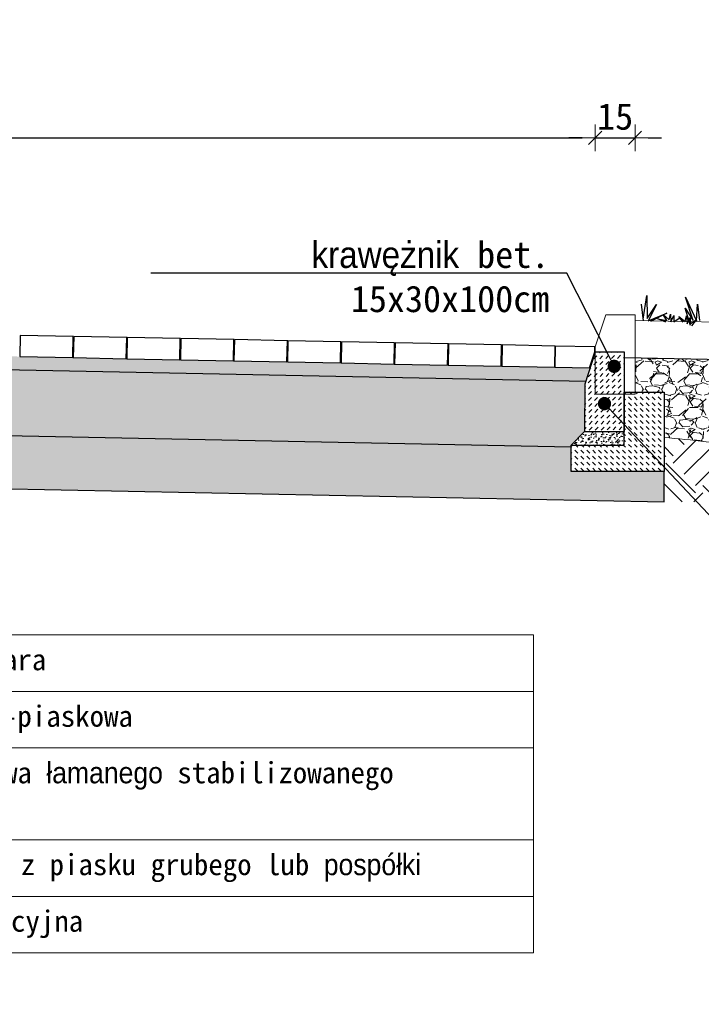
# Model space of a CAD drawing. Header units: millimetres. Extents: x 84 to 770, y 130 to 152.
# Tile 2 of 10: x 94.54 to 97.11, y 137.47 to 141.19. Entities that reach past the tile are written whole.
import ezdxf
from ezdxf import colors
from ezdxf.entities.mleader import LeaderData, LeaderLine
from ezdxf.math import Vec2, Vec3

# ---------------------------------------------------------------- set-up
doc = ezdxf.new("R2010")
doc.units = ezdxf.units.MM
for name, color, linetype, lineweight in [('_k_kreskowanie', 250, 'Continuous', 9), ('_k_widok', 7, 'Continuous', 20), ('DR_wym_strz', 1, 'Continuous', 9), ('kruszywo', 252, 'Continuous', 15), ('Nawierzchnia', 7, 'Continuous', 30), ('odsaczajaca', 40, 'Continuous', 15), ('podsypka', 30, 'Continuous', 15), ('trawka', 3, 'Continuous', 30), ('Wymiary', 7, 'Continuous', 9)]:
    doc.layers.add(name, color=color, linetype=linetype, lineweight=lineweight)
doc.styles.add('GENERATED_STYLE_1', font='MS Gothic.ttf')
doc.dimstyles.new('normalny', dxfattribs={"dimtxt": 0.1, "dimasz": 0.1, "dimexe": 0.125, "dimexo": 0.3, "dimgap": 0.03, "dimtad": 1, "dimzin": 1, "dimdsep": 46, "dimtxsty": 'GENERATED_STYLE_1', "dimblk": 'KRZYZYK', "dimcen": 0.15, "dimclrd": 1, "dimclre": 1, "dimazin": 0, "dimtfac": 1, "dimtmove": 0, "dimatfit": 3, "dimfxl": 1.25, "dimarcsym": 0})

# ---------------------------------------------------------------- blocks, each defined once
blk = doc.blocks.new('*T51')
at = {"layer": 'Defpoints', "color": 8, "linetype": 'ByBlock', "lineweight": 0, "transparency": 16777216}
for p, q in [((0, 0), (3.661042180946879, 0)), ((0, 0), (0, -1.199998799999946)), ((3.661042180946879, 0), (3.661042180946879, -1.199998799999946)), ((0, -1.199998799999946), (3.661042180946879, -1.199998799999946))]:
    blk.add_line(p, q, dxfattribs=at)
at = {"layer": 'Nawierzchnia', "color": 0, "linetype": 'ByBlock', "lineweight": 5, "transparency": 16777216}
for p, q in [((0.5468689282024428, 0), (0.5468689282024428, -1.199998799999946)), ((0, -0.2133331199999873), (3.661042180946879, -0.2133331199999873)), ((0, -0.4266662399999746), (3.661042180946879, -0.4266662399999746)), ((0, -0.7733325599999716), (3.661042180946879, -0.7733325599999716)), ((0, -0.9866656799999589), (3.661042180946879, -0.9866656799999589))]:
    blk.add_line(p, q, dxfattribs=at)
at = {"layer": 'Nawierzchnia', "color": 0, "transparency": 16777216, "char_height": 0.07999992, "style": 'GENERATED_STYLE_1'}
for s, insert, width, attachment_point in [('8cm', (0.4135357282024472, -0.05333328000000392), 0.2802025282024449, 3), ('kostka betonowa szara', (0.6802021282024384, -0.05333328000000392), 2.84750685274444, 1), ('podsypka cementowo-piaskowa', (0.6802021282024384, -0.2666663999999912), 2.84750685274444, 1), ('5cm', (0.4135357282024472, -0.2666663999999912), 0.2802025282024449, 3), ('25cm', (0.4135357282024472, -0.4799995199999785), 0.2802025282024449, 3), ('podbudowa z kruszywa łamanego stabilizowanego mechanicznie ', (0.6802021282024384, -0.4799995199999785), 2.84750685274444, 1), ('warstwa odsączająca z piasku grubego lub pospółki', (0.6802021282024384, -0.8266658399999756), 2.84750685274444, 1), ('20cm', (0.4135357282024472, -0.8266658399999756), 0.2802025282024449, 3), ('geowłówknina separacyjna', (0.6802021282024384, -1.039998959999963), 2.84750685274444, 1)]:
    blk.add_mtext(s, dxfattribs=dict(at, insert=insert, width=width, attachment_point=attachment_point))
blk = doc.blocks.new('_Dot')
at = {"color": 0, "linetype": 'ByBlock', "lineweight": -2}
blk.add_line((-0.5, 0), (-1, 0), dxfattribs=at)
at = {"color": 0, "linetype": 'ByBlock', "const_width": 0.5}
blk.add_lwpolyline([(-0.25, 0, 1), (0.25, 0, 1)], format="xyb", close=True, dxfattribs=at)
blk = doc.blocks.new('K')
at = {"lineweight": 15}
blk.add_line((-0.5, -0.5), (0.5, 0.5), dxfattribs=at)
at = {"layer": 'DR_wym_strz'}
for p, q in [((0, -1), (0, 1)), ((-1, 0), (1, 0))]:
    blk.add_line(p, q, dxfattribs=at)
blk = doc.blocks.new('KRZYZYK')
blk.add_blockref('K', (0, 0))
blk = doc.blocks.new('*D56')
at = {"layer": 'Defpoints', "color": 0, "transparency": 16777216}
for p in [(96.71402820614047, 140.7419335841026), (91.71393370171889, 140.0523194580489), (96.71402820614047, 139.9532430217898)]:
    blk.add_point(p, dxfattribs=at)
at = {"layer": 'Wymiary', "color": 1, "lineweight": -2, "transparency": 16777216}
blk.add_line((91.76393370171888, 140.7419335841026), (96.66402820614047, 140.7419335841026), dxfattribs=at)
at = {"layer": 'Wymiary', "color": 1, "lineweight": -2, "transparency": 16777216, "xscale": 0.05, "yscale": 0.05, "zscale": 0.05, "rotation": 180}
blk.add_blockref('KRZYZYK', (91.71393370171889, 140.7419335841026), dxfattribs=at)
at = {"layer": 'Wymiary', "color": 1, "lineweight": -2, "transparency": 16777216, "xscale": 0.05, "yscale": 0.05, "zscale": 0.05}
blk.add_blockref('KRZYZYK', (96.71402820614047, 140.7419335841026), dxfattribs=at)
at = {"layer": 'Wymiary', "color": 0, "transparency": 16777216, "insert": (94.21398095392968, 140.8219335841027), "char_height": 0.1, "attachment_point": 5, "style": 'GENERATED_STYLE_1'}
blk.add_mtext('500', dxfattribs=at)
blk = doc.blocks.new('*D57')
at = {"layer": 'Defpoints', "color": 0, "transparency": 16777216}
for p in [(96.86393370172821, 140.7419335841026), (96.71402820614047, 139.9532430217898), (96.86393370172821, 139.9241268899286)]:
    blk.add_point(p, dxfattribs=at)
at = {"layer": 'Wymiary', "color": 1, "lineweight": -2, "transparency": 16777216}
for p, q in [((96.66402820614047, 140.7419335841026), (96.61402820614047, 140.7419335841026)), ((96.71402820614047, 140.7419335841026), (96.86393370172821, 140.7419335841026)), ((96.91393370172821, 140.7419335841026), (96.96393370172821, 140.7419335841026))]:
    blk.add_line(p, q, dxfattribs=at)
at = {"layer": 'Wymiary', "color": 1, "lineweight": -2, "transparency": 16777216, "xscale": 0.05, "yscale": 0.05, "zscale": 0.05}
blk.add_blockref('KRZYZYK', (96.71402820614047, 140.7419335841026), dxfattribs=at)
at = {"layer": 'Wymiary', "color": 1, "lineweight": -2, "transparency": 16777216, "xscale": 0.05, "yscale": 0.05, "zscale": 0.05, "rotation": 180}
blk.add_blockref('KRZYZYK', (96.86393370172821, 140.7419335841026), dxfattribs=at)
at = {"layer": 'Wymiary', "color": 0, "transparency": 16777216, "insert": (96.78898095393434, 140.8219335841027), "char_height": 0.1, "attachment_point": 5, "style": 'GENERATED_STYLE_1'}
blk.add_mtext('15', dxfattribs=at)

msp = doc.modelspace()

# ---------------------------------------------------------------- hatches: boundary and pattern name
at = {"layer": '_k_kreskowanie'}
h = msp.add_hatch(dxfattribs=at)
h.set_pattern_fill('DASH', color=256, scale=0.004999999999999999, angle=46.14576283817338)
h.set_pattern_definition([(46.14576283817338, (90.54141726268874, 209.1036746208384), (-0.0004489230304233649, 0.02244615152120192), [0.01587499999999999, -0.01587499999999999])])
h.paths.add_polyline_path([(96.67393370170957, 139.6332430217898), (96.82393370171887, 139.6332430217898), (96.82393370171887, 139.9332430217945), (96.71393370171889, 139.9332430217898), (96.67402820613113, 139.8123591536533)])
h = msp.add_hatch(dxfattribs=at)
h.set_pattern_fill('GRAVEL', color=256, scale=0.005)
h.set_pattern_definition([(228.0127875, (-42.23538850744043, 8.22081986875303), (-1.01600000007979, -1.142999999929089), [0.017086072, -1.69152418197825]), (184.969741, (-42.24681850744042, 8.20811986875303), (1.523999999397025, 0.1270000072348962), [0.02932023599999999, -2.902702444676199]), (132.5104471, (-42.27602850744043, 8.20557986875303), (1.270000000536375, -1.396999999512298), [0.020674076, -2.046736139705]), (267.273689, (-42.32555850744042, 8.17382986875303), (0.1270000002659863, 2.539999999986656), [0.02670022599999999, -2.643321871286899]), (292.83365418, (-42.32682850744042, 8.14715986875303), (-0.6350000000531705, 1.523999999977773), [0.02618168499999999, -2.591990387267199]), (357.2736889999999, (-42.31666850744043, 8.12302986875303), (-2.539999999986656, 0.1270000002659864), [0.02670022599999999, -2.643321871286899]), (37.69424047, (-42.28999850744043, 8.121759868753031), (-1.650999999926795, -1.270000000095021), [0.03530968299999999, -3.495655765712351]), (72.25532837, (-42.26205850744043, 8.143349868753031), (0.8890000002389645, 2.793999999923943), [0.033335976, -3.30026283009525]), (121.42956562, (-42.25189850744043, 8.17509986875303), (-1.016000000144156, 1.650999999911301), [0.02679065, -2.652277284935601]), (175.2363583, (-42.26586850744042, 8.197959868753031), (1.396999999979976, -0.1270000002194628), [0.03058566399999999, -1.498696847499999]), (222.3974378, (-42.29634850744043, 8.200499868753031), (-1.523999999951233, -1.3970000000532), [0.03955389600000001, -3.91583862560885]), (138.81407483, (-42.19982850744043, 8.17255986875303), (-0.8889999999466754, 0.7620000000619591), [0.013500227, -1.3365282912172]), (171.4692344, (-42.20998850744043, 8.181449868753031), (1.651000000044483, -0.2539999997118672), [0.025684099, -2.542731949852]), (225, (-42.23538850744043, 8.18525986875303), (-1.776356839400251e-17, -0.127000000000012), [0.017960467, -0.1616446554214]), (203.19859051, (-42.24427850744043, 8.200499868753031), (0.6350000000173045, 0.2539999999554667), [0.009672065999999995, -0.9575311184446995]), (291.80140949, (-42.25316850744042, 8.19668986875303), (-0.1270000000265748, 0.3809999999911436), [0.013678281, -0.6702376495]), (30.96375653, (-42.24808850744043, 8.18398986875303), (0.3810000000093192, 0.2539999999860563), [0.02221598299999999, -0.7183149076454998]), (161.56505118, (-42.22903850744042, 8.19541986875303), (0.2540000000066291, -0.1269999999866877), [0.016064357, -0.3855449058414]), (16.389540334, (-42.32682850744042, 8.19668986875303), (1.270000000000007, 0.3810000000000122), [0.0225044, -2.22794133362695]), (70.34617594, (-42.30523850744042, 8.20303986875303), (-0.5080000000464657, -1.396999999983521), [0.018879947, -1.86911078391]), (293.19859051, (-42.22903850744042, 8.22081986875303), (-0.2539999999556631, 0.6350000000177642), [0.01934400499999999, -0.9478591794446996]), (343.6104596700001, (-42.22141850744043, 8.20303986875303), (-1.270000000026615, 0.380999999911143), [0.02250439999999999, -2.227941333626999]), (339.44395478, (-42.32682850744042, 8.11794986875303), (-0.6349999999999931, 0.2540000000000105), [0.02170175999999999, -1.0633867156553]), (294.7751406, (-42.30650850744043, 8.11032986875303), (-0.6350000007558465, 1.396999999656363), [0.018183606, -1.800179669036]), (66.80140949, (-42.22776850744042, 8.09381986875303), (0.2539999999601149, 0.6350000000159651), [0.019344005, -0.9478591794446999]), (17.35402464, (-42.22014850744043, 8.11159986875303), (-1.650999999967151, -0.5080000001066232), [0.02128913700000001, -2.10761879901]), (69.44395478, (-42.28999850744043, 8.09381986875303), (-0.254000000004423, -0.6349999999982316), [0.01085088, -1.0742375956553]), (101.309932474, (-42.23538850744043, 8.09381986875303), (-0.12700000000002, 0.5080000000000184), [0.00647573, -0.6410997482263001]), (165.963756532, (-42.23665850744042, 8.10016986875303), (0.3809999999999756, -0.1269999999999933), [0.026181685, -0.49745272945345]), (186.00900596, (-42.26205850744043, 8.10651986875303), (1.269999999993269, 0.1270000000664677), [0.02426334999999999, -2.402068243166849]), (303.69006753, (-42.24808850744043, 8.17255986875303), (-0.1270000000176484, 0.2539999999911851), [0.018316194, -0.439588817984]), (353.15722659, (-42.23792850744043, 8.15731986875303), (2.159000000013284, -0.2539999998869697), [0.031977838, -3.16580045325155]), (60.9453959, (-42.20617850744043, 8.15350986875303), (-0.5080000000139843, -0.8889999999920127), [0.013075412, -1.2944696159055]), (90, (-42.19982850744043, 8.16493986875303), (-0.127, 0.127), [0.00762, -0.11938]), (120.25643716, (-42.26459850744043, 8.11032986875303), (0.5079999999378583, -0.8890000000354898), [0.017643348, -1.74669703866]), (48.01278749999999, (-42.27348850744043, 8.125569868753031), (1.016000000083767, 1.14299999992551), [0.034172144, -1.67443810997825]), (0, (-42.25062850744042, 8.15096986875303), (0.127, 0.127), [0.03302, -0.09398]), (325.3048465, (-42.21760850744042, 8.15096986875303), (1.270000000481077, -0.8889999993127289), [0.020080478, -1.987965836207]), (254.0546040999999, (-42.20109850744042, 8.13953986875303), (-0.1269999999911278, -0.5080000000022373), [0.018491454, -0.9060825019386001]), (207.64597536, (-42.20617850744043, 8.121759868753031), (-2.413000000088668, -1.269999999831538), [0.03010725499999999, -2.980623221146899]), (175.42607874, (-42.23284850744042, 8.10778986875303), (-1.650999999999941, 0.1269999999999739), [0.031851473, -3.153292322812])])
edge = h.paths.add_edge_path()
edge.add_spline(control_points=[(96.9734030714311, 139.6115610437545), (97.0780794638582, 139.6017183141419), (97.25778196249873, 139.584820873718), (97.50904116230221, 139.5169547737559), (97.62093946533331, 139.6770399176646), (97.63708552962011, 139.8263373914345), (97.5734030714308, 139.8965716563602)], knot_values=[0, 0, 0, 0, 0.3349155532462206, 0.5749640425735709, 0.621955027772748, 0.9069656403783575, 0.9069656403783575, 0.9069656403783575, 0.9069656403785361], degree=3, periodic=0)
edge.add_line((97.5734030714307, 139.8965716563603), (96.86393370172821, 139.9107610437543))
edge.add_line((96.86393370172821, 139.9107610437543), (96.86393370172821, 139.7825703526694))
edge.add_line((96.86393370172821, 139.7825703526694), (96.97340307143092, 139.7825703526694))
edge.add_line((96.97340307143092, 139.7825703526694), (96.97340307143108, 139.6115610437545))
h = msp.add_hatch(dxfattribs=at)
h.set_pattern_fill('EARTH', color=256, scale=0.025, angle=45)
h.set_pattern_definition([(45, (-42.32682850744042, 8.09381986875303), (1.387778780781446e-17, 0.2245064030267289), [0.15875, -0.15875]), (45, (-42.36892345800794, 8.135914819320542), (1.387778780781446e-17, 0.2245064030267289), [0.15875, -0.15875]), (45, (-42.41101840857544, 8.178009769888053), (1.387778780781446e-17, 0.2245064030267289), [0.15875, -0.15875]), (135, (-42.41101840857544, 8.206073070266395), (-0.2245064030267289, 1.387778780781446e-17), [0.15875, -0.15875]), (135, (-42.36892345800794, 8.248168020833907), (-0.2245064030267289, 1.387778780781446e-17), [0.15875, -0.15875]), (135, (-42.32682850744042, 8.290262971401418), (-0.2245064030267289, 1.387778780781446e-17), [0.15875, -0.15875])])
edge = h.paths.add_edge_path()
edge.add_line((98.32718103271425, 139.592607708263), (97.60791947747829, 139.8323615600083))
edge.add_spline(control_points=[(97.60791947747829, 139.8323615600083), (97.62754151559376, 139.7629791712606), (97.60655800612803, 139.6564653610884), (97.50904116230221, 139.5169547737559), (97.25778196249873, 139.584820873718), (97.0780794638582, 139.6017183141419), (96.9734030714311, 139.6115610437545)], knot_values=[0, 0, 0, 0, 0.2114892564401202, 0.2584802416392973, 0.4985287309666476, 0.8334442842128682, 0.8334442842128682, 0.8334442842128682, 0.8334442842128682], degree=3, periodic=0)
edge.add_line((96.9734030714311, 139.6115610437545), (96.9734030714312, 139.4827123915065))
edge.add_line((96.9734030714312, 139.4827123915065), (96.9734030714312, 139.3678998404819))
edge.add_line((96.9734030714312, 139.3678998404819), (98.32718103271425, 139.3678998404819))
edge.add_line((98.32718103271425, 139.3678998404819), (98.32718103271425, 139.592607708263))
h = msp.add_hatch(dxfattribs=at)
h.set_pattern_fill('DASH', color=256, scale=0.004999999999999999, angle=135)
h.set_pattern_definition([(135, (90.54141726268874, 209.1036746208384), (-0.02245064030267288, 2.220446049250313e-18), [0.01587499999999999, -0.01587499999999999])])
h.paths.add_polyline_path([(96.82393370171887, 139.5832430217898), (96.82393370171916, 139.7831009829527), (96.97393370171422, 139.7831009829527), (96.9739337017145, 139.4832430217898), (96.62393370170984, 139.4832430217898), (96.62393370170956, 139.5832430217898)])
at = {"layer": '_k_kreskowanie', "lineweight": 13, "ltscale": 0.5}
h = msp.add_hatch(dxfattribs=at)
h.set_pattern_fill('AR-SAND', color=256, scale=0.0004, angle=90, style=0)
h.set_pattern_definition([(127.5, (90.54141726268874, 209.1036746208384), (-0.0195765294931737, -0.000640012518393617), [0, -0.0154432, 0, -0.017272, 0, -0.01651]), (97.49999999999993, (90.54141726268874, 209.1036746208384), (-0.02867300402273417, 0.01798093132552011), [0, -0.0083312, 0, -0.0139192, 0, -0.005334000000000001]), (57.49999999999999, (90.54141726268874, 209.0911778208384), (-5.748738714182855e-05, 0.03163969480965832), [0, -0.005079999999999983, 0, -0.01828799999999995, 0, -0.02387599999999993]), (47.5, (90.54141726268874, 209.0911778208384), (-0.00891717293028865, 0.03054225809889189), [0, -0.00254, 0, -0.0119888, 0, -0.013716])])
h.paths.add_polyline_path([(96.82393370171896, 139.6332430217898), (96.67393370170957, 139.6332430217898), (96.62393370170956, 139.5832430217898), (96.82393370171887, 139.5832430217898)])
at = {"layer": 'kruszywo'}
h = msp.add_hatch(dxfattribs=at)
h.set_pattern_fill('AR-CONC', color=256, scale=0.0007, style=0)
h.set_pattern_definition([(49.99999999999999, (91.53722263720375, 185.0225711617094), (0.1275292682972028, -0.01115735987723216), [0.013335, -0.146685]), (355, (91.53722263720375, 185.0225711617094), (-0.02466997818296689, 0.133739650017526), [0.010668, -0.117348]), (100.451, (91.54785003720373, 185.0216413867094), (0.1028597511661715, 0.1225816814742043), [0.011333, -0.124663]), (46.18420000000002, (91.53722263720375, 185.0581311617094), (0.1897553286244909, -0.029429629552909), [0.0200024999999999, -0.2200274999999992]), (96.63559999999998, (91.55303556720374, 185.0556787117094), (0.166182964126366, 0.1731978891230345), [0.01699949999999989, -0.1869944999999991]), (351.1840000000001, (91.53722263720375, 185.0581311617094), (0.1661832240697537, 0.1731975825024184), [0.016002, -0.176022]), (21, (91.55500263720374, 185.0492411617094), (0.1061304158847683, -0.07158586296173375), [0.013335, -0.146685]), (326.0000000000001, (91.55500263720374, 185.0492411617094), (0.04326141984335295, 0.1289315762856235), [0.010668, -0.117348]), (71.4514, (91.56384678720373, 185.0432756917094), (0.1493915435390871, 0.05734600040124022), [0.011333, -0.124663]), (37.50000000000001, (91.53722263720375, 185.0225711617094), (0.002162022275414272, 0.05918852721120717), [0, -0.1159256, 0, -0.119126, 0, -0.1177925]), (7.499999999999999, (91.53722263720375, 185.0225711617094), (0.04677376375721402, 0.07012640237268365), [0, -0.0679196, 0, -0.1132586, 0, -0.0448945]), (327.5, (91.49757323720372, 185.0225711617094), (0.09491341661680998, -0.00401012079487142), [0, -0.04445, 0, -0.138684, 0, -0.184023]), (317.5, (91.47979323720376, 185.0225711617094), (0.1036904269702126, 0.01779854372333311), [0, -0.057785, 0, -0.0921004, 0, -0.130683])])
h.paths.add_polyline_path([(91.41402820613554, 139.7232033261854), (91.41402820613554, 139.6791273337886), (96.6234030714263, 139.5749398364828), (96.62340307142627, 139.5827123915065), (96.67393370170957, 139.6332430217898), (96.67402820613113, 139.8123591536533), (96.67783837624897, 139.8239011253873), (91.71400183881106, 139.9231778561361), (91.71402820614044, 139.8732033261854), (91.76402820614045, 139.8232033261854), (91.76402820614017, 139.7232033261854)])
at = {"layer": 'odsaczajaca'}
h = msp.add_hatch(dxfattribs=at)
h.set_pattern_fill('AR-SAND', color=256, scale=0.001, style=0)
h.set_pattern_definition([(37.50000000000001, (0, 0), (-0.001600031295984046, 0.04894132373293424), [0, -0.038608, 0, -0.04318, 0, -0.041275]), (7.499999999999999, (0, 0), (0.04495232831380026, 0.07168251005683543), [0, -0.020828, 0, -0.034798, 0, -0.013335]), (327.5, (-0.031242, 0), (0.0790992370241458, 0.0001437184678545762), [0, -0.0127, 0, -0.04572, 0, -0.05969]), (317.5, (-0.031242, 0), (0.07635564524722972, 0.02229293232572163), [0, -0.00635, 0, -0.029972, 0, -0.03429])])
h.paths.add_polyline_path([(96.62340307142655, 139.4827123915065), (96.6234030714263, 139.5749398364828), (91.41402820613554, 139.6791273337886), (91.41402820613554, 139.4790873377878), (96.9734030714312, 139.3678998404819), (96.9734030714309, 139.4827123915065)])
at = {"layer": 'podsypka', "ltscale": 2}
h = msp.add_hatch(dxfattribs=at)
h.set_pattern_fill('AR-SAND', color=256, scale=0.0005, angle=-0.5728999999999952, style=0)
h.set_pattern_definition([(36.9271, (-1.455963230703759, -6.34696677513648), (-0.0005552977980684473, 0.02447743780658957), [0, -0.019304, 0, -0.02159, 0, -0.0206375]), (6.927099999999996, (-1.455963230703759, -6.34696677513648), (0.02283341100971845, 0.03561472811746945), [0, -0.010414, 0, -0.017399, 0, -0.006667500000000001]), (326.9271, (-1.471583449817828, -6.346810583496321), (0.03954835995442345, -0.0003235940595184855), [0, -0.00635, 0, -0.02286, 0, -0.029845]), (316.9271, (-1.471583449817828, -6.346810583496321), (0.03828736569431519, 0.01076417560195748), [0, -0.003175, 0, -0.014986, 0, -0.017145])])
h.paths.add_polyline_path([(91.71602820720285, 139.9231447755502), (91.71602820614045, 139.9731472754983), (96.69423909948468, 139.8735830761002), (96.67783837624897, 139.8239011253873)])

# ---------------------------------------------------------------- linework, layer by layer
at = {"layer": '_k_widok'}
for points in [[(96.86393370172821, 140.0741268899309), (96.75393370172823, 140.0741268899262), (96.71402820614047, 139.9532430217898), (96.71393370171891, 139.7741268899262), (96.86393370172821, 139.7741268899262), (96.86393370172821, 140.0741268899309)], [(98.32718103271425, 139.7213311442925), (97.36383373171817, 140.0424469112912), (96.86393370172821, 140.052444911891)]]:
    msp.add_lwpolyline(points, dxfattribs=at)
msp.add_open_spline([(96.9734030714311, 139.6115610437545), (97.0780794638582, 139.6017183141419), (97.25778196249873, 139.584820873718), (97.50904116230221, 139.5169547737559), (97.62093946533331, 139.6770399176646), (97.63708552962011, 139.8263373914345), (97.5734030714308, 139.8965716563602)], degree=3, knots=[0, 0, 0, 0, 0.3349155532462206, 0.5749640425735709, 0.621955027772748, 0.9069656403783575, 0.9069656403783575, 0.9069656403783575, 0.9069656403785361], dxfattribs=at)
at = {"layer": 'Nawierzchnia'}
for points in [[(94.74502247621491, 139.99258334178), (94.54506246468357, 139.9965825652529), (94.54346277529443, 139.9165985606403), (94.74342278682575, 139.9125993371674)], [(94.94698208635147, 139.9885440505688), (94.74702207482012, 139.9925432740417), (94.74542238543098, 139.9125592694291), (94.9453823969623, 139.9085600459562)], [(95.14894169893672, 139.9845048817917), (94.94898168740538, 139.9885041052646), (94.94738199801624, 139.9085201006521), (95.14734200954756, 139.9045208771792)], [(95.35090131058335, 139.9804656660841), (95.15094129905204, 139.984464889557), (95.14934160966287, 139.9044808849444), (95.34930162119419, 139.9004816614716)], [(95.55286092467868, 139.9764265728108), (95.35290091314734, 139.9804257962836), (95.3513012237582, 139.9004417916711), (95.55126123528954, 139.8964425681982)], [(95.75482053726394, 139.9723874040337), (95.5548605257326, 139.9763866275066), (95.55326083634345, 139.896402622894), (95.7532208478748, 139.8924033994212)], [(95.9567801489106, 139.9683481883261), (95.75682013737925, 139.972347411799), (95.75522044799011, 139.8923634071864), (95.95518045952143, 139.8883641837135)], [(96.15873975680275, 139.9643087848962), (95.9587797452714, 139.9683080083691), (95.95718005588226, 139.8883240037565), (96.15714006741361, 139.8843247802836)], [(96.360699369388, 139.9602696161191), (96.16073935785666, 139.964268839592), (96.15913966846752, 139.8842848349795), (96.35909967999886, 139.8802856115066)], [(96.56265898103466, 139.9562304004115), (96.36269896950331, 139.9602296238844), (96.36109928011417, 139.8802456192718), (96.56105929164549, 139.876246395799)], [(96.69214675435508, 139.8736249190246), (96.71202820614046, 139.933850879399), (96.71202820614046, 139.9532430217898), (96.5626589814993, 139.9562304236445), (96.56105929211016, 139.8762464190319)]]:
    msp.add_lwpolyline(points, close=True, dxfattribs=at)
for points in [[(91.71400183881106, 139.9231778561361), (96.67783837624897, 139.8239011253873)], [(96.82393370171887, 139.9332430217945), (96.71393370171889, 139.9332430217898), (96.67402820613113, 139.8123591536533), (96.67393370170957, 139.6332430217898), (96.82393370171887, 139.6332430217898), (96.82393370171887, 139.9332430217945)], [(98.32718103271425, 139.6453123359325), (97.57340307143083, 139.8965716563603), (96.82393370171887, 139.9115610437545)], [(96.82340307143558, 139.7825703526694), (96.97340307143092, 139.7825703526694), (96.9734030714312, 139.4827123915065), (96.62340307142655, 139.4827123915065), (96.62340307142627, 139.5827123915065), (96.82340307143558, 139.5827123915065), (96.82340307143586, 139.7825703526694)], [(96.6234030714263, 139.5749398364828), (91.41402820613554, 139.6791273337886)], [(96.62340307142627, 139.5827123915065), (96.67393370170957, 139.6332430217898)], [(91.41402820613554, 139.4790873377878), (96.9734030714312, 139.3678998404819), (96.9734030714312, 139.4827123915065)]]:
    msp.add_lwpolyline(points, dxfattribs=at)
at = {"layer": 'trawka', "linetype": 'Continuous'}
for p, q in [((96.89451183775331, 140.0571778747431), (96.90803769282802, 140.14686790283)), ((96.8947666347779, 140.0571778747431), (96.90829248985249, 140.14686790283)), ((96.90803769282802, 140.14686790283), (96.90990759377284, 140.0598650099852)), ((96.90829248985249, 140.14686790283), (96.91016239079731, 140.0598650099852)), ((97.05384703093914, 140.1406545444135), (97.09604882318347, 140.0514398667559)), ((97.08302268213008, 140.0526927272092), (97.05384703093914, 140.1406545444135)), ((96.88657453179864, 140.1136844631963), (96.89475064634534, 140.0518285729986)), ((96.88682932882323, 140.1136844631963), (96.89500544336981, 140.0518285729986)), ((96.90990759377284, 140.0598650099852), (96.94508088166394, 140.1129812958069)), ((96.91016239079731, 140.0598650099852), (96.94533567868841, 140.1129812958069)), ((96.94508088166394, 140.1129812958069), (96.91328252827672, 140.0515067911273)), ((96.94533567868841, 140.1129812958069), (96.91353732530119, 140.0515067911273)), ((97.0531353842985, 140.0991335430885), (97.08302268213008, 140.0526927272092)), ((97.07337579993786, 140.0340061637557), (97.0531353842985, 140.0991335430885)), ((97.09604882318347, 140.0514398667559), (97.09935164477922, 140.1145139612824)), ((97.09935164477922, 140.1145139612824), (97.1075277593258, 140.0526580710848)), ((96.91328252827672, 140.0515067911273), (96.98357812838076, 140.0801603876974)), ((96.91353732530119, 140.0515067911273), (96.98383292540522, 140.0801603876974)), ((96.98357812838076, 140.0801603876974), (96.92238477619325, 140.0494093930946)), ((96.98383292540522, 140.0801603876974), (96.92263957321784, 140.0494093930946)), ((96.97955178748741, 140.0459617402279), (96.94931032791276, 140.0583896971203)), ((96.94931032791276, 140.0583896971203), (96.9839180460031, 140.0530459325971)), ((96.97980658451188, 140.0459617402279), (96.94956512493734, 140.0583896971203)), ((96.94956512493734, 140.0583896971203), (96.98417284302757, 140.0530459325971)), ((96.9839180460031, 140.0530459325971), (96.96949329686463, 140.0752760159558)), ((96.96949329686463, 140.0752760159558), (96.99286894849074, 140.0557163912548)), ((96.98417284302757, 140.0530459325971), (96.9697480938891, 140.0752760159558)), ((96.9697480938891, 140.0752760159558), (96.99312374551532, 140.0557163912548)), ((96.99286894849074, 140.0557163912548), (96.99746925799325, 140.0768075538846)), ((96.99746925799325, 140.0768075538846), (96.99901978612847, 140.0478317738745)), ((96.99901978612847, 140.0478317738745), (97.01058085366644, 140.0710555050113)), ((97.01058085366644, 140.0710555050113), (97.01002729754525, 140.0475407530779)), ((97.01002729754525, 140.0475407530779), (97.0307766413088, 140.0609371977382)), ((97.02971890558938, 140.0681832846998), (97.05308506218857, 140.0491235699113)), ((97.04512448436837, 140.0469720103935), (97.02971890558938, 140.0681832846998)), ((97.05308506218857, 140.0491235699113), (97.05819477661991, 140.0697243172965)), ((97.05819477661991, 140.0697243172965), (97.06025470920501, 140.0402581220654)), ((97.06025470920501, 140.0402581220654), (97.07231568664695, 140.0634913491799)), ((97.07231568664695, 140.0634913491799), (97.0712622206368, 140.0399671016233)), ((97.0712622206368, 140.0399671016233), (97.09250197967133, 140.0538729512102)), ((97.09056880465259, 140.0503356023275), (97.07640374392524, 140.0325634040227))]:
    msp.add_line(p, q, dxfattribs=at)

# ---------------------------------------------------------------- block references
msp.add_blockref('*T51', (92.82055910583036, 138.8661678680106))

# ---------------------------------------------------------------- dimensions: what is measured, and where the dimension line sits
at = {"layer": 'Wymiary'}
dim = msp.add_linear_dim(base=(96.71402820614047, 140.7419335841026), p1=(91.71393370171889, 140.0523194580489), p2=(96.71402820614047, 139.9532430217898), text='500', dimstyle='normalny', override={"dimasz": 0.05, "dimexe": 0.05, "dimlfac": 100, "dimse1": 1, "dimse2": 1, "dimtmove": 1}, dxfattribs=at)
dim.commit()
dim.dimension.update_dxf_attribs({"geometry": '*D56', "text_midpoint": (94.21398095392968, 140.8219335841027)})
dim = msp.add_linear_dim(base=(96.86393370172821, 140.7419335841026), p1=(96.71402820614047, 139.9532430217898), p2=(96.86393370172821, 139.9241268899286), text='15', dimstyle='normalny', override={"dimasz": 0.05, "dimexe": 0.05, "dimlfac": 100, "dimse1": 1, "dimse2": 1, "dimtmove": 1}, dxfattribs=at)
dim.commit()
dim.dimension.update_dxf_attribs({"geometry": '*D57', "text_midpoint": (96.78898095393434, 140.7419335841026), "dimtype": 160})

# ---------------------------------------------------------------- leaders
at = {"layer": 'Nawierzchnia', "lineweight": 15}
ml = msp.add_multileader_mtext('Standard', dxfattribs=at)
ml.set_content('krawężnik bet. 15x30x100cm', color=256, style='GENERATED_STYLE_1')
ml.set_leader_properties()
ml.set_arrow_properties(name='DOT')
ml.build(insert=Vec2(0, 0))
ml.multileader.update_dxf_attribs({"text_right_attachment_type": 6, "dogleg_length": 0.01, "arrow_head_size": 0.05})
ctx = ml.context
ctx.base_point, ctx.char_height, ctx.arrow_head_size, ctx.landing_gap_size, ctx.plane_origin = Vec3(95.64834194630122, 140.3009802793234), 0.09999999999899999, 0.05, 0.033333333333, Vec3(96.785361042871, 139.8797108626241)
ctx.right_attachment, ctx.text_align_type = 6, 2
notes = []
notes.append((ctx, [(0, (1, 1, 0), (96.6072251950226, 140.2309802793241), (-1, 0), 0.033333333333, [(0, [(96.785361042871, 139.8797108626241)], 0, [])])]))
ctx.mtext.insert, ctx.mtext.width, ctx.mtext.alignment, ctx.mtext.flow_direction = Vec3(96.54055852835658, 140.3509802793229), 1.48756511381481, 3, 5
ml = msp.add_multileader_mtext('Standard', dxfattribs=at)
ml.set_content('lokalne obniżenia krawężników L=1,50m - powierzchniowe odprowadzenie wód opadowych do strefy rozproszenia, lokalizacja zgodnie z PZT', color=256, style='GENERATED_STYLE_1')
ml.set_leader_properties()
ml.set_arrow_properties(name='DOT')
ml.build(insert=Vec2(0, 0))
ml.multileader.update_dxf_attribs({"text_right_attachment_type": 6, "dogleg_length": 0.01, "arrow_head_size": 0.05})
ctx = ml.context
ctx.base_point, ctx.char_height, ctx.arrow_head_size, ctx.landing_gap_size, ctx.plane_origin = Vec3(97.46562434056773, 139.010613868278), 0.09999999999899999, 0.05, 0.033333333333, Vec3(96.74874779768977, 139.7389503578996)
ctx.right_attachment = 6
notes.append((ctx, [(0, (1, 1, 0), (97.43229100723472, 139.010613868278), (1, 0), 0.033333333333, [(0, [(96.74874779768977, 139.7389503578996)], 0, [])])]))
ctx.mtext.insert, ctx.mtext.width, ctx.mtext.flow_direction = Vec3(97.49895767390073, 139.0689895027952), 3.349125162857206, 5
for ctx, leaders in notes:
    for number, flags, end, landing, length, lines in leaders:
        leader = LeaderData()
        leader.index, (leader.has_last_leader_line, leader.has_dogleg_vector, leader.attachment_direction) = number, flags
        leader.last_leader_point, leader.dogleg_vector, leader.dogleg_length = Vec3(end), Vec3(landing), length
        for number, points, colour, breaks in lines:
            line = LeaderLine()
            line.index, line.vertices, line.color, line.breaks = number, Vec3.list(points), colors.encode_raw_color(colour), breaks
            leader.lines.append(line)
        ctx.leaders.append(leader)

doc.saveas('drawing.dxf')
